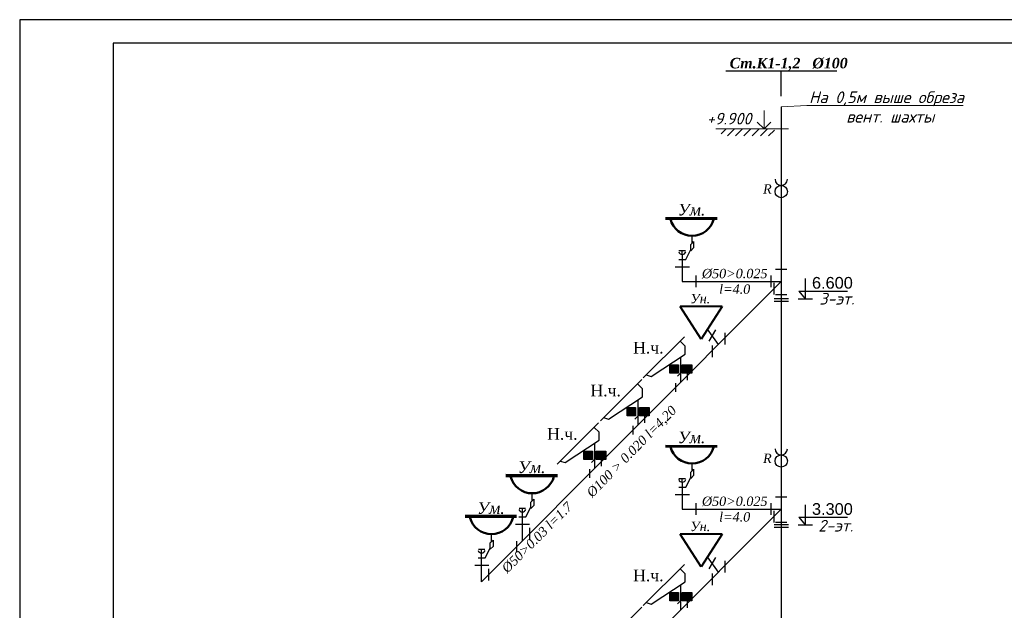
# Model space of a CAD drawing. Header units: inches. Extents: x 8001 to 766003, y -84601 to 563258.
# Tile 128 of 169: x 459401 to 480467, y 147770 to 160398. Entities that reach past the tile are written whole.
import ezdxf
from ezdxf import colors
from ezdxf.entities.mleader import LeaderData, LeaderLine
from ezdxf.math import Vec2, Vec3

# ---------------------------------------------------------------- set-up
doc = ezdxf.new("R2010")
doc.units = ezdxf.units.IN
doc.header["$MEASUREMENT"] = 0
for name, color, linetype, lineweight in [('.', 7, 'Continuous', 15), ('ВК_Акс_текст', 250, 'Continuous', 20), ('ВК_Дополнительные', 51, 'Continuous', 15), ('ВК_К1', 7, 'Continuous', 40), ('ВК_СТ_К1 текст', 36, 'Continuous', 60), ('К1', 92, 'Continuous', 25)]:
    doc.layers.add(name, color=color, linetype=linetype, lineweight=lineweight)
doc.styles.add('Interproekt', font='isocpeur.ttf', dxfattribs={"width": 0.95, "oblique": 15})
doc.styles.get("Standard").update_dxf_attribs({"font": 'arial.ttf'})
doc.styles.add('шод', font='isocpeui.ttf', dxfattribs={"height": 200})

# ---------------------------------------------------------------- blocks, each defined once
blk = doc.blocks.new('_Dot')
at = {"color": 0, "linetype": 'ByBlock', "lineweight": -2}
blk.add_line((-0.5, 0), (-1, 0), dxfattribs=at)
at = {"color": 0, "linetype": 'ByBlock', "const_width": 0.5}
blk.add_lwpolyline([(-0.25, 0, 1), (0.25, 0, 1)], format="xyb", close=True, dxfattribs=at)

msp = doc.modelspace()

# ---------------------------------------------------------------- hatches: boundary and pattern name
at = {"layer": '.', "ltscale": 0.1}
h = msp.add_hatch(dxfattribs=at)
h.set_pattern_fill('JIS_LC_20', color=256)
h.set_pattern_definition([(45, (-1661199.58, 377766.118), (-14.14213562, 14.14213562), []), (45, (-1661199.18, 377766.118), (-14.14213562, 14.14213562), [])])
h.paths.add_polyline_path([(473493.007, 152840.247), (473493.007, 153018.502), (473309.824, 153018.502), (473309.824, 152840.247)])
h = msp.add_hatch(dxfattribs=at)
h.set_pattern_fill('JIS_LC_20', color=256)
h.set_pattern_definition([(45, (-1660312.9, 377766.118), (-14.14213562, 14.14213562), []), (45, (-1660312.5, 377766.118), (-14.14213562, 14.14213562), [])])
h.paths.add_polyline_path([(473780.236, 153018.502), (473573.071, 153018.502), (473573.071, 152840.247), (473780.236, 152840.247)])
h = msp.add_hatch(dxfattribs=at)
h.set_pattern_fill('JIS_LC_20', color=256)
h.set_pattern_definition([(45, (-1662112.654, 376851.28), (-14.14213562, 14.14213562), []), (45, (-1662112.254, 376851.28), (-14.14213562, 14.14213562), [])])
h.paths.add_polyline_path([(472579.933, 151925.41), (472579.933, 152103.665), (472396.75, 152103.665), (472396.75, 151925.41)])
h = msp.add_hatch(dxfattribs=at)
h.set_pattern_fill('JIS_LC_20', color=256)
h.set_pattern_definition([(45, (-1661225.974, 376851.28), (-14.14213562, 14.14213562), []), (45, (-1661225.574, 376851.28), (-14.14213562, 14.14213562), [])])
h.paths.add_polyline_path([(472867.162, 152103.665), (472659.997, 152103.665), (472659.997, 151925.41), (472867.162, 151925.41)])
h = msp.add_hatch(dxfattribs=at)
h.set_pattern_fill('JIS_LC_20', color=256)
h.set_pattern_definition([(45, (-1663039.325, 375922.82), (-14.14213562, 14.14213562), []), (45, (-1663038.925, 375922.82), (-14.14213562, 14.14213562), [])])
h.paths.add_polyline_path([(471653.262, 150996.949), (471653.262, 151175.204), (471470.079, 151175.204), (471470.079, 150996.949)])
h = msp.add_hatch(dxfattribs=at)
h.set_pattern_fill('JIS_LC_20', color=256)
h.set_pattern_definition([(45, (-1662152.645, 375922.82), (-14.14213562, 14.14213562), []), (45, (-1662152.245, 375922.82), (-14.14213562, 14.14213562), [])])
h.paths.add_polyline_path([(471940.491, 151175.204), (471733.326, 151175.204), (471733.326, 150996.949), (471940.491, 150996.949)])
h = msp.add_hatch(dxfattribs=at)
h.set_pattern_fill('JIS_LC_20', color=256)
h.set_pattern_definition([(45, (-1661199.58, 372897.034), (-14.14213562, 14.14213562), []), (45, (-1661199.18, 372897.034), (-14.14213562, 14.14213562), [])])
h.paths.add_polyline_path([(473493.007, 147971.163), (473493.007, 148149.419), (473309.824, 148149.419), (473309.824, 147971.163)])
h = msp.add_hatch(dxfattribs=at)
h.set_pattern_fill('JIS_LC_20', color=256)
h.set_pattern_definition([(45, (-1660312.9, 372897.034), (-14.14213562, 14.14213562), []), (45, (-1660312.5, 372897.034), (-14.14213562, 14.14213562), [])])
h.paths.add_polyline_path([(473780.236, 148149.419), (473573.071, 148149.419), (473573.071, 147971.163), (473780.236, 147971.163)])
at = {"layer": 'ВК_Дополнительные'}
h = msp.add_hatch(dxfattribs=at)
h.set_pattern_fill('ANSI31', scale=1000)
h.set_pattern_definition([(45, (-92189.98, 290863.22), (-88.388348, 88.388348), [])])
h.paths.add_polyline_path([(475547.795, 158063.222), (475547.795, 157912.722), (475053.721, 157912.722), (475053.721, 158063.222)])
edge = h.paths.add_edge_path()
edge.add_line((474409.269, 157912.722), (474409.269, 158063.222))
edge.add_line((474409.269, 158063.222), (475053.721, 158063.222))
edge.add_line((475053.721, 158063.222), (475053.721, 157912.722))
edge.add_line((475053.721, 157912.722), (473849.289, 157912.722))

# ---------------------------------------------------------------- linework, layer by layer
at = {"ltscale": 10}
for p, q in [((474508.414, 159304.786), (476881.523, 159304.786)), ((475847.503, 154432.117), (475541.33, 154432.117)), ((476055.062, 154432.579), (476361.234, 154432.579)), ((475541.33, 154382.117), (475847.503, 154382.117)), ((475847.503, 149596.096), (475541.33, 149596.096)), ((476055.062, 149596.558), (476361.234, 149596.558)), ((475541.33, 149546.096), (475847.503, 149546.096))]:
    msp.add_line(p, q, dxfattribs=at)
at = {"color": 3}
for p, q in [((475694.417, 158533.918), (475694.417, 140668.112)), ((473787.423, 155620.394), (473787.423, 155777.584)), ((473651.203, 155274.174), (473758.651, 155482.129)), ((473758.651, 155591.541), (473787.423, 155620.394)), ((473758.651, 155456.6), (473758.651, 155591.541)), ((473820.49, 155518.419), (473758.651, 155456.6)), ((473787.423, 155620.394), (473820.49, 155653.554)), ((473820.49, 155653.554), (473820.49, 155518.419)), ((473501.203, 155274.174), (473651.203, 155274.174)), ((473646.264, 155453.314), (473506.142, 155453.314)), ((473576.203, 155378.713), (473576.203, 155453.314)), ((473576.203, 155378.713), (473576.203, 154801.95)), ((473428.776, 155114.803), (473728.776, 155114.803)), ((473867.257, 154926.604), (473867.257, 154677.297)), ((475475.013, 154926.604), (475475.013, 154677.297)), ((475693.013, 154801.95), (469284.231, 148380.791)), ((473576.203, 154801.95), (475694.417, 154801.95)), ((475536.68, 154768.563), (475536.68, 154519.255)), ((474350.461, 153456.805), (474119.839, 153779.116)), ((474286.001, 153767.766), (474143.624, 153524.999)), ((474489.404, 153699.474), (474489.404, 153450.167)), ((474219.958, 153428.96), (474219.958, 153179.652)), ((473545.828, 152650.618), (473545.828, 153188.121)), ((473603.239, 152904.221), (473473.356, 152774.333)), ((473680.311, 152877.571), (473680.315, 152692.635)), ((473431.275, 152628.535), (473431.278, 152443.599)), ((472632.754, 151735.781), (472632.754, 152273.283)), ((472690.164, 151989.383), (472560.282, 151859.495)), ((472767.236, 151962.734), (472767.24, 151777.797)), ((472518.2, 151713.698), (472518.204, 151528.761)), ((471706.083, 150807.32), (471706.083, 151344.823)), ((471763.494, 151060.923), (471633.611, 150931.035)), ((471840.566, 151034.273), (471840.57, 150849.337)), ((473787.423, 150751.31), (473787.423, 150908.5)), ((471591.53, 150785.237), (471591.534, 150600.301)), ((473758.651, 150722.458), (473787.423, 150751.31)), ((473758.651, 150587.516), (473758.651, 150722.458)), ((473820.49, 150649.335), (473758.651, 150587.516)), ((473787.423, 150751.31), (473820.49, 150784.47)), ((473820.49, 150784.47), (473820.49, 150649.335)), ((473646.264, 150584.23), (473506.142, 150584.23)), ((473576.203, 150509.63), (473576.203, 150584.23)), ((473576.203, 150509.63), (473576.203, 149932.867)), ((473651.203, 150405.09), (473758.651, 150613.046)), ((470366.535, 150114.173), (470366.535, 150271.363)), ((473428.776, 150245.719), (473728.776, 150245.719)), ((473501.203, 150405.09), (473651.203, 150405.09)), ((470337.763, 150085.32), (470366.535, 150114.173)), ((470337.763, 149950.378), (470337.763, 150085.32)), ((470399.603, 150012.197), (470337.763, 149950.378)), ((470366.535, 150114.173), (470399.603, 150147.332)), ((470399.603, 150147.332), (470399.603, 150012.197)), ((473867.257, 150057.52), (473867.257, 149808.213)), ((475475.013, 150057.52), (475475.013, 149808.213)), ((475693.013, 149932.867), (469284.231, 143511.707)), ((470225.377, 149947.092), (470085.255, 149947.092)), ((470155.316, 149872.492), (470155.316, 149947.092)), ((470155.316, 149255.094), (470155.316, 149872.492)), ((470230.316, 149767.952), (470337.763, 149975.908)), ((473576.203, 149932.867), (475694.417, 149932.867)), ((475536.68, 149899.479), (475536.68, 149650.171)), ((470007.888, 149608.581), (470307.888, 149608.581)), ((470080.316, 149767.952), (470230.316, 149767.952)), ((469495.45, 149239.869), (469495.45, 149397.059)), ((470305.849, 149530.878), (470305.849, 149281.571)), ((469466.678, 149211.017), (469495.45, 149239.869)), ((469466.678, 149076.075), (469466.678, 149211.017)), ((469495.45, 149239.869), (469528.518, 149273.029)), ((469528.518, 149273.029), (469528.518, 149137.894)), ((470028.07, 149251.998), (470028.07, 149002.69)), ((469354.292, 149072.789), (469214.17, 149072.789)), ((469284.231, 148998.188), (469284.231, 149072.789)), ((469284.231, 148380.791), (469284.231, 148998.188)), ((469359.231, 148893.649), (469466.678, 149101.604)), ((469528.518, 149137.894), (469466.678, 149076.075)), ((469136.803, 148734.278), (469436.803, 148734.278)), ((469209.231, 148893.649), (469359.231, 148893.649)), ((474350.461, 148587.721), (474119.839, 148910.033)), ((474286.001, 148898.683), (474143.624, 148655.916)), ((474489.404, 148830.39), (474489.404, 148581.083)), ((469434.764, 148656.575), (469434.764, 148407.267)), ((474219.958, 148559.876), (474219.958, 148310.569)), ((473545.828, 147781.535), (473545.828, 148319.037)), ((473603.239, 148035.137), (473473.356, 147905.249)), ((473680.311, 148008.487), (473680.315, 147823.551))]:
    msp.add_line(p, q, dxfattribs=at)
at = {"lineweight": 50, "ltscale": 10}
for p, q in [((474325.421, 156151.65), (473221.016, 156157.882)), ((474325.43, 156138.783), (473221.078, 156139.464)), ((474325.568, 156145.856), (473221.104, 156147.895)), ((474325.421, 151282.566), (473221.016, 151288.798)), ((474325.43, 151269.699), (473221.078, 151270.381)), ((474325.568, 151276.772), (473221.104, 151278.811)), ((470904.533, 150645.429), (469800.128, 150651.661)), ((470904.542, 150662.561), (469800.19, 150663.243)), ((470904.68, 150639.634), (469800.217, 150641.674)), ((470033.457, 149788.258), (468929.105, 149788.939)), ((470033.449, 149771.125), (468929.043, 149777.357)), ((470033.595, 149765.331), (468929.132, 149767.37))]:
    msp.add_line(p, q, dxfattribs=at)
at = {"ltscale": 25}
for p, q in [((476208.148, 154862.865), (476208.148, 154432.579)), ((476073.085, 154596.087), (476208.148, 154432.579)), ((476208.148, 150026.844), (476208.148, 149596.558)), ((476073.085, 149760.066), (476208.148, 149596.558))]:
    msp.add_line(p, q, dxfattribs=at)
for p, q in [((476073.085, 154596.087), (477115.761, 154596.087)), ((476073.085, 149760.066), (477115.761, 149760.066))]:
    msp.add_line(p, q)
at = {"lineweight": 40, "ltscale": 10}
for p, q in [((474434.24, 154268.185), (473534.24, 154268.185)), ((473984.24, 153568.185), (473534.24, 154268.185)), ((474434.24, 154268.185), (473984.24, 153568.185)), ((474434.24, 149399.101), (473534.24, 149399.101)), ((473984.24, 148699.101), (473534.24, 149399.101)), ((474434.24, 149399.101), (473984.24, 148699.101))]:
    msp.add_line(p, q, dxfattribs=at)
at = {"lineweight": 30}
for p, q in [((472740.329, 152738.834), (473622.767, 153620.666)), ((471827.255, 151823.996), (472709.693, 152705.829)), ((470900.584, 150895.536), (471783.022, 151777.368)), ((472740.329, 147869.75), (473622.767, 148751.583)), ((471827.255, 146954.913), (472709.693, 147836.745))]:
    msp.add_line(p, q, dxfattribs=at)
at = {"color": 0, "lineweight": 30}
for points in [[(472807.747, 152805.348), (472909.934, 152772.376), (473637.158, 153247.832), (473636.216, 153419.888), (473532.498, 153523.678)], [(471894.673, 151890.511), (471996.86, 151857.538), (472724.084, 152332.995), (472723.142, 152505.051), (472619.424, 152608.84)], [(470968.002, 150962.05), (471070.189, 150929.078), (471797.413, 151404.534), (471796.471, 151576.59), (471692.753, 151680.38)], [(472807.747, 147936.264), (472909.934, 147903.292), (473637.158, 148378.748), (473636.216, 148550.805), (473532.498, 148654.594)]]:
    msp.add_lwpolyline(points, dxfattribs=at)
at = {"ltscale": 0.1}
for points in [[(473493.007, 152840.247), (473309.824, 152840.247), (473309.824, 153018.502), (473493.007, 153018.502), (473493.007, 152840.247)], [(472579.933, 151925.41), (472396.75, 151925.41), (472396.75, 152103.665), (472579.933, 152103.665), (472579.933, 151925.41)], [(471653.262, 150996.949), (471470.079, 150996.949), (471470.079, 151175.204), (471653.262, 151175.204), (471653.262, 150996.949)], [(473493.007, 147971.163), (473309.824, 147971.163), (473309.824, 148149.419), (473493.007, 148149.419), (473493.007, 147971.163)]]:
    msp.add_lwpolyline(points, dxfattribs=at)
for points in [[(473780.236, 152840.247), (473573.071, 152840.247), (473573.071, 153018.502), (473780.236, 153018.502)], [(472867.162, 151925.41), (472659.997, 151925.41), (472659.997, 152103.665), (472867.162, 152103.665)], [(471940.491, 150996.949), (471733.326, 150996.949), (471733.326, 151175.204), (471940.491, 151175.204)], [(473780.236, 147971.163), (473573.071, 147971.163), (473573.071, 148149.419), (473780.236, 148149.419)]]:
    msp.add_lwpolyline(points, close=True, dxfattribs=at)
at = {"ltscale": 10}
msp.add_circle((475694.417, 150962.517), 131.398, dxfattribs=at)
at = {"lineweight": 50, "ltscale": 10}
for centre in [(473787.423, 156257.072), (473787.423, 151387.989), (470366.535, 150750.851), (469495.45, 149876.547)]:
    msp.add_arc(centre, 479.488, 194.202881, 345.7193723, dxfattribs=at)
at = {"color": 3}
for centre in [(473576.203, 155457.705), (473576.203, 150588.621), (470155.316, 149951.484), (469284.231, 149077.18)]:
    msp.add_arc(centre, 78.992, 198.292518, 341.707482, dxfattribs=at)
at = {"ltscale": 10}
msp.add_arc((475694.417, 151225.314), 131.398, 180, 0, dxfattribs=at)
at = {"layer": 'ВК_Акс_текст', "lineweight": 20}
for p, q in [((475326.045, 158457.503), (475326.045, 158063.222)), ((475326.045, 158063.222), (475179.045, 158210.222)), ((475326.045, 158063.222), (475473.045, 158210.222))]:
    msp.add_line(p, q, dxfattribs=at)
at = {"layer": 'К1', "color": 3}
for p, q in [((475570.981, 155065.382), (475817.852, 155065.382)), ((475570.981, 154525.382), (475817.852, 154525.382)), ((475570.981, 150196.299), (475817.852, 150196.299)), ((475570.981, 149656.299), (475817.852, 149656.299))]:
    msp.add_line(p, q, dxfattribs=at)

# ---------------------------------------------------------------- texts
at = {"ltscale": 25}
for s, insert, char_height, width, attachment_point in [('{\\fTimes New Roman|b0|i1|c204|p18;\\H0.8x;R}', (475305.895, 156880.03), 250, 173.51658, 1), ('{\\fTimes New Roman|b0|i1|c204|p18;Ум.}', (473481.283, 156460.654), 250, 483.03353, 1), ('{\\fTimes New Roman|b0|i1|c204|p18;%%C50\\fTimes New Roman|b0|i1|c0|p18;>0.02\\fTimes New Roman|b0|i1|c204|p18;5\\fTimes New Roman|b0|i1|c0|p18; \\fTimes New Roman|b0|i1|c204|p18;l=\\fTimes New Roman|b0|i1|c0|p18;4\\fTimes New Roman|b0|i1|c204|p18;.\\fTimes New Roman|b0|i1|c0|p18;0}', (474698.821, 154801.95), 200, 1535.59197, 5), ('{\\fTimes New Roman|b0|i1|c204|p18;\\H0.8x;Ун.}', (474175.74, 154533.187), 250, 516.70577, 3), ('{\\fTimes New Roman|b0|i1|c204|p18;Ум.}', (473481.283, 151591.57), 250, 483.03353, 1), ('{\\fTimes New Roman|b0|i1|c204|p18;\\H0.8x;R}', (475305.895, 151120.583), 250, 173.51658, 1), ('{\\fTimes New Roman|b0|i1|c204|p18;Ум.}', (470060.396, 150954.433), 250, 483.03353, 1), ('{\\fTimes New Roman|b0|i1|c204|p18;%%C50\\fTimes New Roman|b0|i1|c0|p18;>0.02\\fTimes New Roman|b0|i1|c204|p18;5\\fTimes New Roman|b0|i1|c0|p18; \\fTimes New Roman|b0|i1|c204|p18;l=\\fTimes New Roman|b0|i1|c0|p18;4\\fTimes New Roman|b0|i1|c204|p18;.\\fTimes New Roman|b0|i1|c0|p18;0}', (474698.821, 149932.867), 200, 1535.59197, 5), ('{\\fTimes New Roman|b0|i1|c204|p18;Ум.}', (469189.311, 150080.129), 250, 483.03353, 1), ('{\\fTimes New Roman|b0|i1|c204|p18;\\H0.8x;Ун.}', (474175.74, 149664.103), 250, 516.70577, 3)]:
    msp.add_mtext(s, dxfattribs=dict(at, insert=insert, char_height=char_height, width=width, attachment_point=attachment_point))
at = {"ltscale": 25, "attachment_point": 5}
for s, insert, char_height, width, rotation in [('6.600', (476789.316, 154770.466), 250, 829.57668, 0.0000008), ('{\\fTimes New Roman|b0|i1|c204|p18;%%C100 \\fTimes New Roman|b0|i1|c0|p18;>\\fTimes New Roman|b0|i1|c204|p18; 0.02\\fTimes New Roman|b0|i1|c0|p18;0\\fTimes New Roman|b0|i1|c204|p18; l=4,20}', (472505.859, 151150.414), 200, 4037.23159, 45.5502108), ('{\\fTimes New Roman|b0|i1|c204|p18;%%C\\fTimes New Roman|b0|i1|c0|p18;5\\fTimes New Roman|b0|i1|c204|p18;0\\fTimes New Roman|b0|i1|c0|p18;>0.03\\fTimes New Roman|b0|i1|c204|p18; l=\\fTimes New Roman|b0|i1|c0|p18;1\\fTimes New Roman|b0|i1|c204|p18;.\\fTimes New Roman|b0|i1|c0|p18;7}', (470470.96, 149325.906), 200, 2242.48269, 45), ('3.300', (476789.316, 149934.445), 250, 829.57668, 0.0000008)]:
    msp.add_mtext(s, dxfattribs=dict(at, insert=insert, char_height=char_height, width=width, rotation=rotation))
at = {"char_height": 250, "width": 796.71538, "attachment_point": 9}
for insert in [(473177.185, 153254.575), (472264.111, 152339.737), (471337.44, 151411.277), (473177.185, 148385.491)]:
    msp.add_mtext('{\\fTimes New Roman|b0|i0|c204|p18;Н.ч.}', dxfattribs=dict(at, insert=insert))
at = {"layer": 'ВК_Акс_текст', "char_height": 250, "attachment_point": 9, "rotation": 359.9999999, "style": 'шод'}
for s, insert, width in [('+9.900', (475057.27, 158156.918, 0), 648.52994), ('{\\C0;3-эт.}', (477261.406, 154306.555), 826.63039), ('{\\C0;2-эт.}', (477234.154, 149454.047), 826.63039)]:
    msp.add_mtext(s, dxfattribs=dict(at, insert=insert, width=width))
at = {"layer": 'ВК_СТ_К1 текст', "insert": (474591.033, 159581.778), "char_height": 225, "width": 3452.02969, "attachment_point": 1}
msp.add_mtext('{\\fTimes New Roman|b1|i1|c204|p18;\\C3;Ст.К\\fTimes New Roman|b1|i1|c238|p18;1-\\fTimes New Roman|b1|i1|c0|p18;1\\fTimes New Roman|b1|i1|c204|p18;,2   %%C100}', dxfattribs=at)

# ---------------------------------------------------------------- next in the draw order: leaders
at = {"layer": 'ВК_К1', "color": 7, "lineweight": 13}
ml = msp.add_multileader_mtext('Standard', dxfattribs=at)
ml.set_content('{\\fISOCPEUR|b0|i1|c204|p34;\\Q1;\\W1;На 0,5м выше обреза\\P вент. шахты}', color=7, style='Interproekt')
ml.set_leader_properties(color=256, linetype='Continuous', lineweight=13)
ml.set_arrow_properties(name='DOT')
ml.build(insert=Vec2(0, 0))
ml.multileader.update_dxf_attribs({"text_left_attachment_type": 6, "text_right_attachment_type": 6, "dogleg_length": 0, "arrow_head_size": 0.18})
ctx = ml.context
ctx.base_point, ctx.char_height, ctx.arrow_head_size, ctx.landing_gap_size, ctx.plane_origin = Vec3(476241.405, 158564.846), 250, 0.18, 0.1, Vec3(478177.948, 163751.919)
ctx.left_attachment, ctx.right_attachment, ctx.text_align_type = 6, 6, 1
notes = []
notes.append((ctx, [(0, (1, 1, 0), (476241.405, 158564.846), (1, 0), 0, [(0, [(475694.417, 158533.918)], 0, [])])]))
ctx.mtext.insert, ctx.mtext.alignment, ctx.mtext.flow_direction = Vec3(477946.812, 158864.846), 2, 5
ctx.mtext.has_bg_fill, ctx.mtext.bg_color, ctx.mtext.bg_scale_factor, ctx.mtext.bg_transparency, ctx.mtext.use_window_bg_color = 1, -1027028792, 1.5, 0, 1
for ctx, leaders in notes:
    for number, flags, end, landing, length, lines in leaders:
        leader = LeaderData()
        leader.index, (leader.has_last_leader_line, leader.has_dogleg_vector, leader.attachment_direction) = number, flags
        leader.last_leader_point, leader.dogleg_vector, leader.dogleg_length = Vec3(end), Vec3(landing), length
        for number, points, colour, breaks in lines:
            line = LeaderLine()
            line.index, line.vertices, line.color, line.breaks = number, Vec3.list(points), colors.encode_raw_color(colour), breaks
            leader.lines.append(line)
        ctx.leaders.append(leader)

# ---------------------------------------------------------------- next in the draw order: linework, layer by layer
at = {"ltscale": 10}
msp.add_line((475694.969, 158764.786), (475694.969, 159304.786), dxfattribs=at)
for points in [[(459401.008, 130697.509), (501401.008, 130697.509), (501401.008, 160397.509), (459401.008, 160397.509), (459401.008, 130697.509)], [(461401.008, 131197.509), (500901.008, 131197.509), (500901.008, 159897.509), (461401.008, 159897.509), (461401.008, 131197.509)]]:
    msp.add_lwpolyline(points)
msp.add_circle((475694.417, 156721.964), 131.398, dxfattribs=at)
msp.add_arc((475694.417, 156984.761), 131.398, 180, 0, dxfattribs=at)
at = {"layer": 'ВК_Дополнительные', "color": 7, "ltscale": 300}
msp.add_line((474295.559, 158063.222), (475849.454, 158063.222), dxfattribs=at)

doc.saveas('drawing.dxf')
